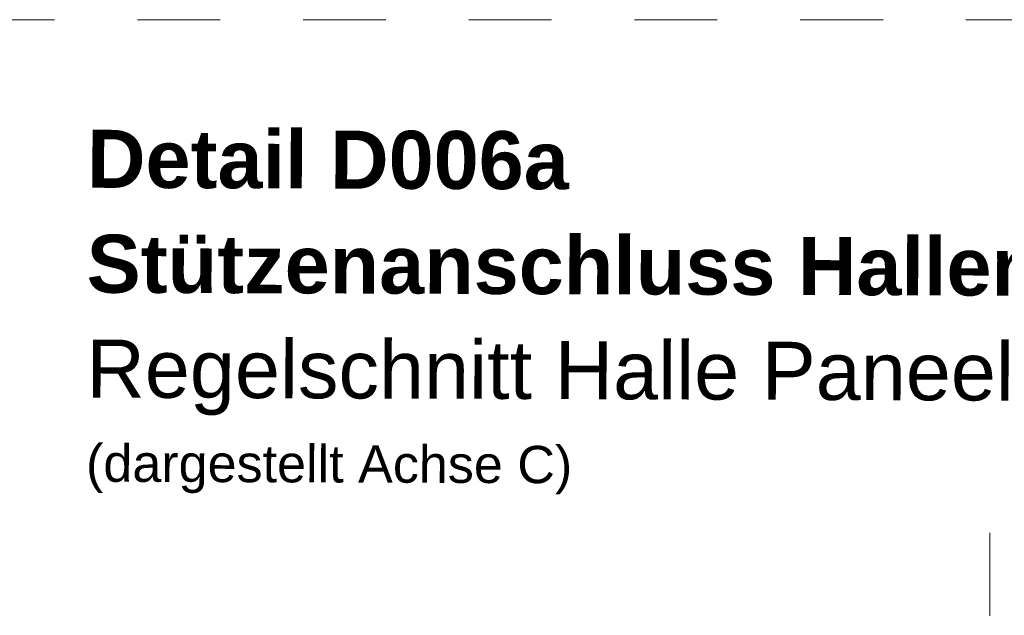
# Model space of a CAD drawing. Header units: metres. Extents: x 1306 to 1412, y -79 to 41.
# Tile 48 of 256: x 1409.689 to 1410.878, y -70.528 to -69.809. Entities that reach past the tile are written whole.
import ezdxf

# ---------------------------------------------------------------- set-up
doc = ezdxf.new("R2010")
doc.units = ezdxf.units.M
for name, pattern in [('AUSGEZOGEN', [0]), ('GETRENNT2_S6', [0.12, 0.07, -0.01, 0.01, -0.01, 0.01, -0.01]), ('STRICHLINIE_S4', [0.008, 0.006, -0.002])]:
    doc.linetypes.add(name, pattern=pattern)
for name, color, linetype, lineweight in [('XR$10$Möblierung', 4, 'AUSGEZOGEN', 13), ('XR$10$Text 1_50', 3, 'AUSGEZOGEN', 18), ('XR$10$Wand Mauerwerk tr', 42, 'AUSGEZOGEN', 18)]:
    doc.layers.add(name, color=color, linetype=linetype, lineweight=lineweight)
doc.styles.add('ARIAL', font='arial.ttf')

msp = doc.modelspace()

# ---------------------------------------------------------------- linework, layer by layer
at = {"layer": 'XR$10$Möblierung', "color": 4, "linetype": 'GETRENNT2_S6', "lineweight": 18, "transparency": 33554687}
msp.add_line((1410.8601, -71.1282), (1410.8601, -70.3675), dxfattribs=at)
at = {"layer": 'XR$10$Wand Mauerwerk tr', "color": 7, "linetype": 'STRICHLINIE_S4', "lineweight": 18, "transparency": 33554687}
msp.add_lwpolyline([(1407.6313, -69.809), (1411.7471, -69.809), (1411.7471, -71.4492), (1407.6313, -71.4492), (1407.6313, -69.809)], close=True, dxfattribs=at)

# ---------------------------------------------------------------- texts
at = {"layer": 'XR$10$Text 1_50', "color": 3, "linetype": 'AUSGEZOGEN', "lineweight": 25, "transparency": 33554687, "insert": (1409.7706, -69.9418), "char_height": 0.07, "width": 1.772156, "attachment_point": 1, "rotation": 359.8128, "line_spacing_factor": 1.084337, "style": 'ARIAL'}
msp.add_mtext('\\A1;{\\fArial|i0|b1;\\H0.070000;\\W1.000000;\\C3;Detail D006a}\\P{\\fArial|i0|b1;\\H0.070000;\\W1.000000;\\C3;Stützenanschluss Hallenwand M 1:20}\\P{\\fArial|i0|b0;\\H0.070000;\\W1.000000;\\C3;Regelschnitt Halle Paneelwand}\\P{\\fArial|i0|b0;\\H0.045000;\\W1.000000;\\C3;(dargestellt Achse C)}\\P', dxfattribs=at)

doc.saveas('drawing.dxf')
